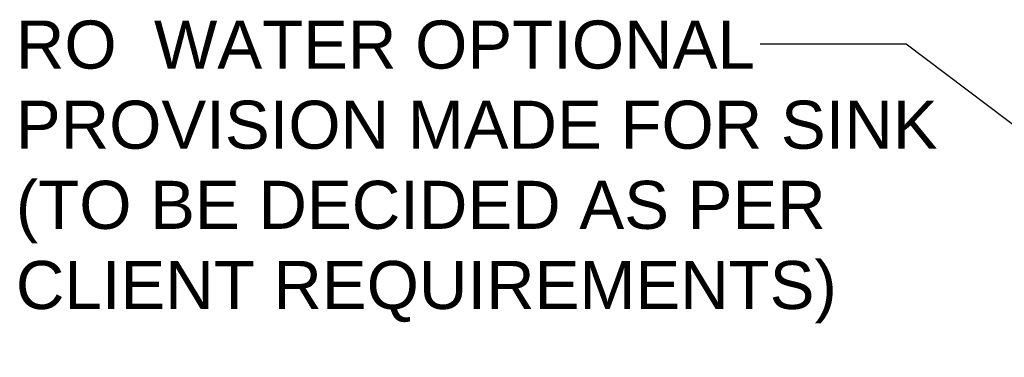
# Model space of a CAD drawing. Header units: millimetres. Extents: x -6389 to 181357, y -73328 to 5324.
# Tile 12 of 19: x 47258 to 49306, y 28 to 730. Entities that reach past the tile are written whole.
import ezdxf

# ---------------------------------------------------------------- set-up
doc = ezdxf.new("R2010")
doc.units = ezdxf.units.MM
doc.layers.add('JMT-P-WATER SUPPLY TEX', color=7, linetype='Continuous')
doc.styles.get("Standard").update_dxf_attribs({"font": 'arial.ttf'})
doc.styles.add('style1', font='arial.ttf')
doc.dimstyles.new('Dim100', dxfattribs={"dimtxt": 150, "dimasz": 75, "dimexe": 50, "dimexo": 20, "dimgap": 50, "dimtad": 1, "dimdec": 0, "dimdsep": 46, "dimtxsty": 'Standard', "dimcen": 1, "dimdle": 1, "dimclrd": 8, "dimclre": 8, "dimclrt": 7, "dimaunit": 1, "dimadec": 0, "dimazin": 0, "dimtfac": 0.333333, "dimtdec": 0, "dimtmove": 2, "dimatfit": 3, "dimfxl": 1, "dimtolj": 1, "dimtzin": 0, "dimlwd": -1, "dimlwe": -1, "dimarcsym": 0})

msp = doc.modelspace()

# ---------------------------------------------------------------- texts
at = {"layer": 'JMT-P-WATER SUPPLY TEX', "insert": (47249.9, 728.6, -4269193.4), "char_height": 100, "width": 1989.849, "attachment_point": 1, "style": 'style1'}
msp.add_mtext('RO  WATER OPTIONAL PROVISION MADE FOR SINK \\P(TO BE DECIDED AS PER CLIENT REQUIREMENTS)', dxfattribs=at)

# ---------------------------------------------------------------- leaders
at = {"layer": 'JMT-P-WATER SUPPLY TEX'}
msp.add_leader([(49965.6, 28, -0.1), (49101.4, 679.3, -0.1), (48798, 679.3, -0.1)], dimstyle='Dim100', override={"dimasz": 100, "dimtad": 0, "dimclrd": 256, "dimfxl": 37.5, "dimtfill": 1, "dimarcsym": 1}, dxfattribs=at)

doc.saveas('drawing.dxf')
